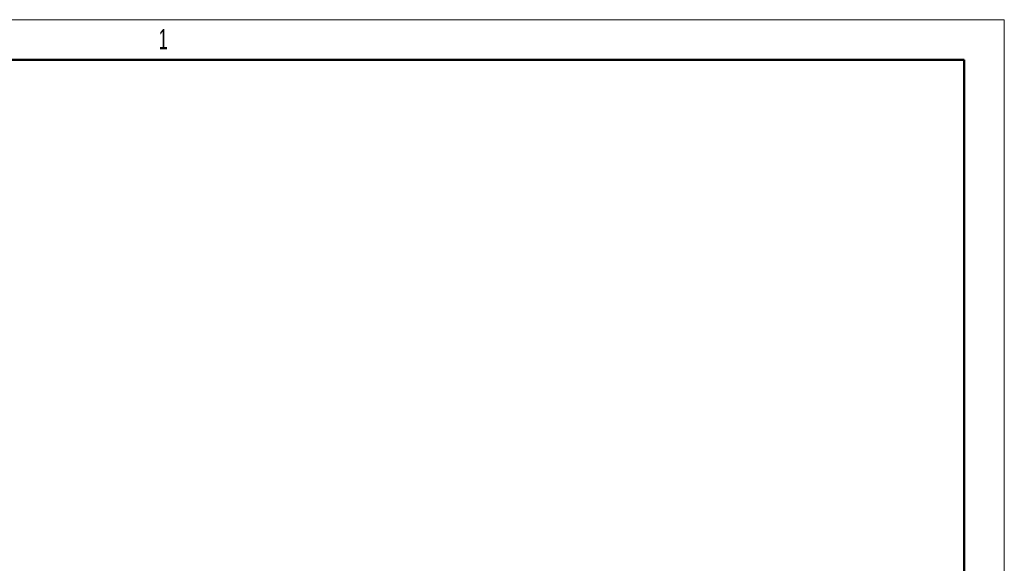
# Model space of a CAD drawing. Header units: millimetres. Extents: x 0 to 420, y 0 to 297.
# Tile 6 of 6: x 297 to 420, y 229 to 297. Entities that reach past the tile are written whole.
import ezdxf

# ---------------------------------------------------------------- set-up
doc = ezdxf.new("R2010")
doc.units = ezdxf.units.MM
doc.layers.add('ОСНОВНОЙ', color=7, linetype='Continuous', lineweight=25)
doc.styles.add('SLDTEXTSTYLE2', font='TXT', dxfattribs={"width": 0.605})

msp = doc.modelspace()

# ---------------------------------------------------------------- linework, layer by layer
at = {"color": 7, "linetype": 'Continuous', "lineweight": 18}
for p, q in [((0, 297), (420, 297)), ((420, 297), (420, 0))]:
    msp.add_line(p, q, dxfattribs=at)
at = {"color": 7, "linetype": 'Continuous', "lineweight": 50}
for p, q in [((415, 292), (20, 292)), ((415, 5), (415, 292))]:
    msp.add_line(p, q, dxfattribs=at)
at = {"layer": 'ОСНОВНОЙ', "linetype": 'Continuous', "lineweight": 18}
for p, q in [((20, 292), (415, 292)), ((415, 292), (415, 5))]:
    msp.add_line(p, q, dxfattribs=at)

# ---------------------------------------------------------------- texts
at = {"layer": 'ОСНОВНОЙ', "insert": (314.98, 295.82), "char_height": 2.5, "attachment_point": 2, "style": 'SLDTEXTSTYLE2'}
msp.add_mtext('1', dxfattribs=at)

doc.saveas('drawing.dxf')
